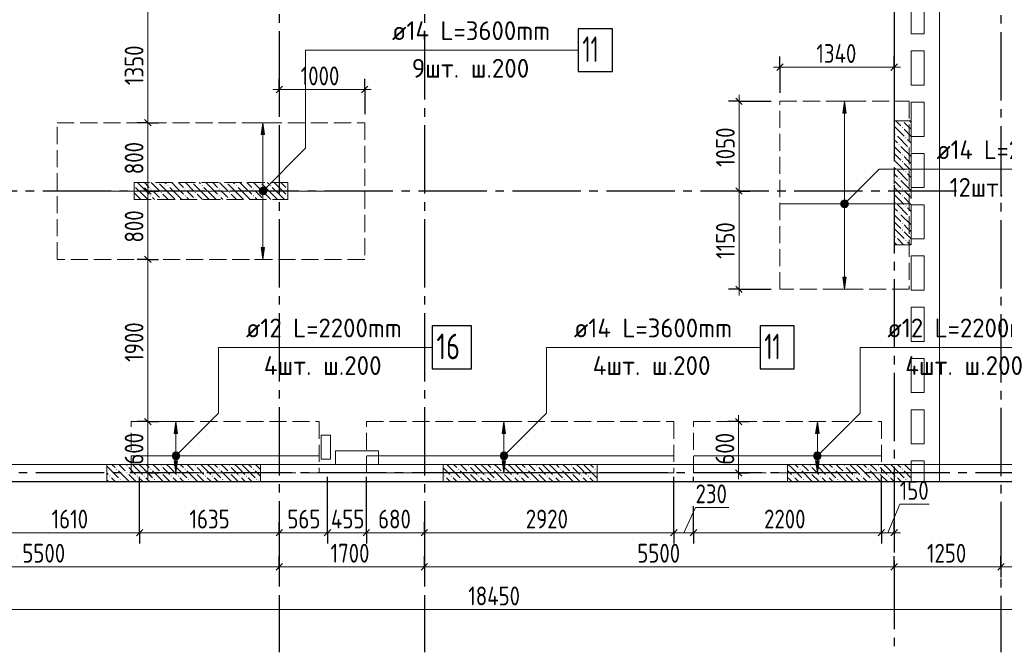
# Model space of a CAD drawing. Header units: millimetres. Extents: x 0 to 32165, y 0 to 42000.
# Tile 4 of 12: x 11585 to 23113, y 15930 to 23336. Entities that reach past the tile are written whole.
import ezdxf

# ---------------------------------------------------------------- set-up
doc = ezdxf.new("R2010")
doc.units = ezdxf.units.MM
doc.linetypes.add('______2', pattern=[270, 200, -70])
doc.linetypes.add('______5', pattern=[1100, 800, -100, 100, -100])
for name, color, linetype, lineweight in [('Standard', 7, 'Continuous', 25), ('ДОП Верх по У', 7, 'Continuous', 25), ('ЖБ Пилон', 180, 'Continuous', 25), ('Оси', 40, '______5', 18), ('Позиционная метка номер позиции', 7, 'Continuous', 13), ('Примечания', 7, 'Continuous', 25)]:
    doc.layers.add(name, color=color, linetype=linetype, lineweight=lineweight)
doc.layers.add('ЖБ Перекрытие верхний уровень', color=7, linetype='Continuous', lineweight=25, true_color=0xe0e0ff)
doc.styles.add('GOST 2.304-81', font='txt')
doc.styles.add('ISOCPEUR', font='txt')

msp = doc.modelspace()

# ---------------------------------------------------------------- hatches: boundary and pattern name
at = {"layer": 'ДОП Верх по У', "linetype": 'Continuous', "lineweight": 13, "transparency": 33554687}
for points in [[(21262, 22240), (21242, 22380), (21222, 22240)], [(14452, 21990), (14432, 22130), (14412, 21990)], [(14394, 21330), (14469, 21330), (14464, 21349)], [(14394, 21330), (14464, 21349), (14399, 21349)], [(14399, 21311), (14469, 21330), (14394, 21330)], [(14399, 21349), (14464, 21349), (14450, 21362)], [(14399, 21349), (14450, 21362), (14413, 21362)], [(14399, 21311), (14464, 21311), (14469, 21330)], [(14413, 21362), (14450, 21362), (14432, 21368)], [(14413, 21298), (14464, 21311), (14399, 21311)], [(14413, 21298), (14450, 21298), (14464, 21311)], [(14450, 21298), (14413, 21298), (14432, 21292)], [(21210, 21199), (21274, 21199), (21261, 21212)], [(21210, 21199), (21261, 21212), (21223, 21212)], [(21223, 21212), (21261, 21212), (21242, 21217)], [(21204, 21180), (21279, 21180), (21274, 21199)], [(21204, 21180), (21274, 21199), (21210, 21199)], [(21210, 21161), (21279, 21180), (21204, 21180)], [(21210, 21161), (21274, 21161), (21279, 21180)], [(21223, 21148), (21274, 21161), (21210, 21161)], [(21223, 21148), (21261, 21148), (21274, 21161)], [(21261, 21148), (21223, 21148), (21242, 21142)], [(13434, 18490), (13414, 18630), (13394, 18490)], [(17274, 18490), (17254, 18630), (17234, 18490)], [(20944, 18490), (20924, 18630), (20904, 18490)], [(13377, 18230), (13451, 18230), (13446, 18249)], [(13377, 18230), (13446, 18249), (13382, 18249)], [(13382, 18211), (13451, 18230), (13377, 18230)], [(13382, 18249), (13446, 18249), (13433, 18262)], [(13382, 18249), (13433, 18262), (13395, 18262)], [(13382, 18211), (13446, 18211), (13451, 18230)], [(13395, 18262), (13433, 18262), (13414, 18268)], [(17216, 18230), (17291, 18230), (17286, 18249)], [(17216, 18230), (17286, 18249), (17222, 18249)], [(17222, 18211), (17291, 18230), (17216, 18230)], [(17222, 18249), (17286, 18249), (17273, 18262)], [(17222, 18249), (17273, 18262), (17235, 18262)], [(17222, 18211), (17286, 18211), (17291, 18230)], [(17235, 18262), (17273, 18262), (17254, 18268)], [(20886, 18230), (20961, 18230), (20956, 18249)], [(20886, 18230), (20956, 18249), (20892, 18249)], [(20892, 18211), (20961, 18230), (20886, 18230)], [(20892, 18249), (20956, 18249), (20943, 18262)], [(20892, 18249), (20943, 18262), (20905, 18262)], [(20892, 18211), (20956, 18211), (20961, 18230)], [(20905, 18262), (20943, 18262), (20924, 18268)], [(13395, 18198), (13446, 18211), (13382, 18211)], [(13395, 18198), (13433, 18198), (13446, 18211)], [(13433, 18198), (13395, 18198), (13414, 18192)], [(17235, 18198), (17286, 18211), (17222, 18211)], [(17235, 18198), (17273, 18198), (17286, 18211)], [(17273, 18198), (17235, 18198), (17254, 18192)], [(20905, 18198), (20956, 18211), (20892, 18211)], [(20905, 18198), (20943, 18198), (20956, 18211)], [(20943, 18198), (20905, 18198), (20924, 18192)]]:
    msp.add_hatch(color=7, dxfattribs=at).paths.add_polyline_path(points)
for points in [[(14452, 20670), (14432, 20530), (14412, 20670)], [(21262, 20320), (21242, 20180), (21222, 20320)], [(13434, 18170), (13414, 18030), (13394, 18170)], [(17274, 18170), (17254, 18030), (17234, 18170)], [(20944, 18170), (20924, 18030), (20904, 18170)]]:
    msp.add_hatch(color=7, dxfattribs=at).paths.add_polyline_path(points, flags=16)
at = {"layer": 'ЖБ Пилон', "linetype": 'Continuous', "lineweight": 18, "transparency": 33554687}
for points in [[(21924, 22150), (21921, 22147), (21918, 22150)], [(21914, 22073), (21921, 22080), (21927, 22073), (21921, 22067)], [(21834, 21993), (21841, 22000), (21847, 21993), (21841, 21987)], [(21954, 21953), (21961, 21960), (21967, 21953), (21961, 21947)], [(21874, 21873), (21881, 21880), (21887, 21873), (21881, 21867)], [(21994, 21833), (22001, 21840), (22007, 21833), (22001, 21827)], [(21914, 21753), (21921, 21760), (21927, 21753), (21921, 21747)], [(21914, 21673), (21921, 21680), (21927, 21673), (21921, 21667)], [(21834, 21593), (21841, 21600), (21847, 21593), (21841, 21587)], [(21954, 21553), (21961, 21560), (21967, 21553), (21961, 21547)], [(21874, 21473), (21881, 21480), (21887, 21473), (21881, 21467)], [(12924, 21397), (12927, 21393), (12924, 21390)], [(13114, 21353), (13121, 21360), (13127, 21353), (13121, 21347)], [(13204, 21430), (13201, 21427), (13198, 21430)], [(13314, 21393), (13321, 21400), (13327, 21393), (13321, 21387)], [(13514, 21353), (13521, 21360), (13527, 21353), (13521, 21347)], [(13604, 21430), (13601, 21427), (13598, 21430)], [(13714, 21393), (13721, 21400), (13727, 21393), (13721, 21387)], [(13914, 21353), (13921, 21360), (13927, 21353), (13921, 21347)], [(14004, 21430), (14001, 21427), (13998, 21430)], [(14114, 21393), (14121, 21400), (14127, 21393), (14121, 21387)], [(14314, 21353), (14321, 21360), (14327, 21353), (14321, 21347)], [(14404, 21430), (14401, 21427), (14398, 21430)], [(14514, 21393), (14521, 21400), (14527, 21393), (14521, 21387)], [(14714, 21353), (14721, 21360), (14724, 21357), (14724, 21350), (14721, 21347)], [(21914, 21353), (21921, 21360), (21927, 21353), (21921, 21347)], [(21994, 21433), (22001, 21440), (22007, 21433), (22001, 21427)], [(13114, 21273), (13121, 21280), (13127, 21273), (13121, 21267)], [(13234, 21313), (13241, 21320), (13247, 21313), (13241, 21307)], [(13234, 21233), (13241, 21240), (13247, 21233), (13244, 21230), (13238, 21230)], [(13514, 21273), (13521, 21280), (13527, 21273), (13521, 21267)], [(13634, 21313), (13641, 21320), (13647, 21313), (13641, 21307)], [(13634, 21233), (13641, 21240), (13647, 21233), (13644, 21230), (13638, 21230)], [(13914, 21273), (13921, 21280), (13927, 21273), (13921, 21267)], [(14034, 21313), (14041, 21320), (14047, 21313), (14041, 21307)], [(14034, 21233), (14041, 21240), (14047, 21233), (14044, 21230), (14038, 21230)], [(14314, 21273), (14321, 21280), (14327, 21273), (14321, 21267)], [(14434, 21313), (14441, 21320), (14447, 21313), (14441, 21307)], [(14434, 21233), (14441, 21240), (14447, 21233), (14444, 21230), (14438, 21230)], [(14714, 21273), (14721, 21280), (14724, 21277), (14724, 21270), (14721, 21267)], [(21914, 21273), (21921, 21280), (21927, 21273), (21921, 21267)], [(21834, 21193), (21841, 21200), (21847, 21193), (21841, 21187)], [(21954, 21153), (21961, 21160), (21967, 21153), (21961, 21147)], [(21874, 21073), (21881, 21080), (21887, 21073), (21881, 21067)], [(21994, 21033), (22001, 21040), (22007, 21033), (22001, 21027)], [(21914, 20953), (21921, 20960), (21927, 20953), (21921, 20947)], [(21914, 20873), (21921, 20880), (21927, 20873), (21921, 20867)], [(21834, 20793), (21841, 20800), (21847, 20793), (21841, 20787)], [(21954, 20753), (21961, 20760), (21967, 20753), (21961, 20747)], [(12834, 18113), (12841, 18120), (12847, 18113), (12841, 18107)], [(13234, 18113), (13241, 18120), (13247, 18113), (13241, 18107)], [(13634, 18113), (13641, 18120), (13647, 18113), (13641, 18107)], [(14034, 18113), (14041, 18120), (14047, 18113), (14041, 18107)], [(16834, 18113), (16841, 18120), (16847, 18113), (16841, 18107)], [(17234, 18113), (17241, 18120), (17247, 18113), (17241, 18107)], [(17634, 18113), (17641, 18120), (17647, 18113), (17641, 18107)], [(18034, 18113), (18041, 18120), (18047, 18113), (18041, 18107)], [(20834, 18113), (20841, 18120), (20847, 18113), (20841, 18107)], [(21234, 18113), (21241, 18120), (21247, 18113), (21241, 18107)], [(21634, 18113), (21641, 18120), (21647, 18113), (21641, 18107)], [(12634, 17993), (12641, 18000), (12647, 17993), (12641, 17987)], [(12714, 18073), (12721, 18080), (12727, 18073), (12721, 18067)], [(12834, 18033), (12841, 18040), (12847, 18033), (12841, 18027)], [(12954, 17993), (12961, 18000), (12967, 17993), (12961, 17987)], [(13034, 17993), (13041, 18000), (13047, 17993), (13041, 17987)], [(13114, 18073), (13121, 18080), (13127, 18073), (13121, 18067)], [(13234, 18033), (13241, 18040), (13247, 18033), (13241, 18027)], [(13354, 17993), (13361, 18000), (13367, 17993), (13361, 17987)], [(13434, 17993), (13441, 18000), (13447, 17993), (13441, 17987)], [(13514, 18073), (13521, 18080), (13527, 18073), (13521, 18067)], [(13634, 18033), (13641, 18040), (13647, 18033), (13641, 18027)], [(13754, 17993), (13761, 18000), (13767, 17993), (13761, 17987)], [(13834, 17993), (13841, 18000), (13847, 17993), (13841, 17987)], [(13914, 18073), (13921, 18080), (13927, 18073), (13921, 18067)], [(14034, 18033), (14041, 18040), (14047, 18033), (14041, 18027)], [(14154, 17993), (14161, 18000), (14167, 17993), (14161, 17987)], [(14234, 17993), (14241, 18000), (14247, 17993), (14241, 17987)], [(14314, 18073), (14321, 18080), (14327, 18073), (14321, 18067)], [(16554, 17993), (16561, 18000), (16567, 17993), (16561, 17987)], [(16634, 17993), (16641, 18000), (16647, 17993), (16641, 17987)], [(16714, 18073), (16721, 18080), (16727, 18073), (16721, 18067)], [(16834, 18033), (16841, 18040), (16847, 18033), (16841, 18027)], [(16954, 17993), (16961, 18000), (16967, 17993), (16961, 17987)], [(17034, 17993), (17041, 18000), (17047, 17993), (17041, 17987)], [(17114, 18073), (17121, 18080), (17127, 18073), (17121, 18067)], [(17234, 18033), (17241, 18040), (17247, 18033), (17241, 18027)], [(17354, 17993), (17361, 18000), (17367, 17993), (17361, 17987)], [(17434, 17993), (17441, 18000), (17447, 17993), (17441, 17987)], [(17514, 18073), (17521, 18080), (17527, 18073), (17521, 18067)], [(17634, 18033), (17641, 18040), (17647, 18033), (17641, 18027)], [(17754, 17993), (17761, 18000), (17767, 17993), (17761, 17987)], [(17834, 17993), (17841, 18000), (17847, 17993), (17841, 17987)], [(17914, 18073), (17921, 18080), (17927, 18073), (17921, 18067)], [(18034, 18033), (18041, 18040), (18047, 18033), (18041, 18027)], [(18154, 17993), (18161, 18000), (18167, 17993), (18161, 17987)], [(18234, 17993), (18241, 18000), (18247, 17993), (18241, 17987)], [(18314, 18073), (18321, 18080), (18327, 18073), (18321, 18067)], [(20634, 17993), (20641, 18000), (20647, 17993), (20641, 17987)], [(20714, 18073), (20721, 18080), (20727, 18073), (20721, 18067)], [(20834, 18033), (20841, 18040), (20847, 18033), (20841, 18027)], [(20954, 17993), (20961, 18000), (20967, 17993), (20961, 17987)], [(21034, 17993), (21041, 18000), (21047, 17993), (21041, 17987)], [(21114, 18073), (21121, 18080), (21127, 18073), (21121, 18067)], [(21234, 18033), (21241, 18040), (21247, 18033), (21241, 18027)], [(21354, 17993), (21361, 18000), (21367, 17993), (21361, 17987)], [(21434, 17993), (21441, 18000), (21447, 17993), (21441, 17987)], [(21514, 18073), (21521, 18080), (21527, 18073), (21521, 18067)], [(21634, 18033), (21641, 18040), (21647, 18033), (21641, 18027)], [(21754, 17993), (21761, 18000), (21767, 17993), (21761, 17987)], [(21834, 17993), (21841, 18000), (21847, 17993), (21841, 17987)], [(21914, 18073), (21921, 18080), (21927, 18073), (21921, 18067)], [(12754, 17953), (12761, 17960), (12767, 17953), (12761, 17947)], [(13154, 17953), (13161, 17960), (13167, 17953), (13161, 17947)], [(13554, 17953), (13561, 17960), (13567, 17953), (13561, 17947)], [(13954, 17953), (13961, 17960), (13967, 17953), (13961, 17947)], [(14354, 17953), (14361, 17960), (14367, 17953), (14361, 17947)], [(16754, 17953), (16761, 17960), (16767, 17953), (16761, 17947)], [(17154, 17953), (17161, 17960), (17167, 17953), (17161, 17947)], [(17554, 17953), (17561, 17960), (17567, 17953), (17561, 17947)], [(17954, 17953), (17961, 17960), (17967, 17953), (17961, 17947)], [(20754, 17953), (20761, 17960), (20767, 17953), (20761, 17947)], [(21154, 17953), (21161, 17960), (21167, 17953), (21161, 17947)], [(21554, 17953), (21561, 17960), (21567, 17953), (21561, 17947)], [(21954, 17953), (21961, 17960), (21967, 17953), (21961, 17947)]]:
    msp.add_hatch(color=7, dxfattribs=at).paths.add_polyline_path(points, flags=16)
at = {"layer": 'Позиционная метка номер позиции', "linetype": 'Continuous', "lineweight": 13, "transparency": 33554687}
for points in [[(14388, 21341), (14463, 21298), (14400, 21362)], [(14388, 21319), (14443, 21287), (14388, 21341)], [(14388, 21341), (14443, 21287), (14463, 21298)], [(14400, 21362), (14475, 21319), (14420, 21373)], [(14400, 21362), (14463, 21298), (14475, 21319)], [(14420, 21373), (14475, 21319), (14475, 21341)], [(14420, 21373), (14475, 21341), (14443, 21373)], [(14443, 21373), (14475, 21341), (14463, 21362)], [(14420, 21287), (14388, 21319), (14400, 21298)], [(14388, 21319), (14420, 21287), (14443, 21287)], [(21210, 21212), (21285, 21169), (21231, 21223)], [(21231, 21223), (21285, 21169), (21285, 21191)], [(21231, 21223), (21285, 21191), (21253, 21223)], [(21253, 21223), (21285, 21191), (21274, 21212)], [(21199, 21191), (21274, 21148), (21210, 21212)], [(21199, 21169), (21253, 21137), (21199, 21191)], [(21199, 21191), (21253, 21137), (21274, 21148)], [(21231, 21137), (21199, 21169), (21210, 21148)], [(21199, 21169), (21231, 21137), (21253, 21137)], [(21210, 21212), (21274, 21148), (21285, 21169)], [(13371, 18241), (13446, 18198), (13382, 18262)], [(13371, 18219), (13425, 18187), (13371, 18241)], [(13371, 18241), (13425, 18187), (13446, 18198)], [(13403, 18187), (13371, 18219), (13382, 18198)], [(13371, 18219), (13403, 18187), (13425, 18187)], [(13382, 18262), (13457, 18219), (13403, 18273)], [(13382, 18262), (13446, 18198), (13457, 18219)], [(13403, 18273), (13457, 18219), (13457, 18241)], [(13403, 18273), (13457, 18241), (13425, 18273)], [(13425, 18273), (13457, 18241), (13446, 18262)], [(17211, 18241), (17286, 18198), (17222, 18262)], [(17211, 18219), (17265, 18187), (17211, 18241)], [(17211, 18241), (17265, 18187), (17286, 18198)], [(17243, 18187), (17211, 18219), (17222, 18198)], [(17211, 18219), (17243, 18187), (17265, 18187)], [(17222, 18262), (17297, 18219), (17243, 18273)], [(17222, 18262), (17286, 18198), (17297, 18219)], [(17243, 18273), (17297, 18219), (17297, 18241)], [(17243, 18273), (17297, 18241), (17265, 18273)], [(17265, 18273), (17297, 18241), (17286, 18262)], [(20881, 18241), (20956, 18198), (20892, 18262)], [(20881, 18219), (20935, 18187), (20881, 18241)], [(20881, 18241), (20935, 18187), (20956, 18198)], [(20913, 18187), (20881, 18219), (20892, 18198)], [(20881, 18219), (20913, 18187), (20935, 18187)], [(20892, 18262), (20967, 18219), (20913, 18273)], [(20892, 18262), (20956, 18198), (20967, 18219)], [(20913, 18273), (20967, 18219), (20967, 18241)], [(20913, 18273), (20967, 18241), (20935, 18273)], [(20935, 18273), (20967, 18241), (20956, 18262)]]:
    msp.add_hatch(color=7, dxfattribs=at).paths.add_polyline_path(points)

# ---------------------------------------------------------------- linework, layer by layer
at = {"layer": 'Standard', "color": 7, "linetype": 'Continuous', "lineweight": 13, "transparency": 33554687}
for p, q in [((13084, 23480), (13084, 22130)), ((20485, 22780), (20410, 22780)), ((20485, 22780), (21824, 22780)), ((21824, 22780), (21899, 22780)), ((14624, 22518), (14549, 22518)), ((14624, 22518), (15624, 22518)), ((15624, 22518), (15699, 22518)), ((20007, 22380), (20007, 22455)), ((13084, 22130), (13084, 21330)), ((13084, 21330), (13084, 20530)), ((20007, 21330), (20007, 20180)), ((13084, 20530), (13084, 18630)), ((20007, 20180), (20007, 20105)), ((20001, 18630), (20001, 18705)), ((13084, 18630), (13084, 18030)), ((13084, 18030), (13084, 17955)), ((20001, 18030), (20001, 17955)), ((21749, 17330), (21888, 17665)), ((21888, 17665), (22232, 17665)), ((19359, 17330), (19498, 17625)), ((19498, 17625), (19889, 17625)), ((11381, 17330), (12989, 17330)), ((12989, 17330), (14624, 17330)), ((14624, 17330), (15189, 17330)), ((15189, 17330), (15644, 17330)), ((15644, 17330), (16324, 17330)), ((16324, 17330), (19244, 17330)), ((19244, 17330), (19474, 17330)), ((19474, 17330), (21674, 17330)), ((21674, 17330), (21824, 17330)), ((21824, 17330), (21899, 17330)), ((9124, 16930), (14624, 16930)), ((14624, 16930), (16324, 16930)), ((16324, 16930), (21824, 16930)), ((21824, 16930), (23074, 16930)), ((23074, 16930), (26374, 16930)), ((7924, 16430), (26374, 16430))]:
    msp.add_line(p, q, dxfattribs=at)
at = {"layer": 'Standard', "color": 251, "linetype": 'Continuous', "lineweight": -3, "true_color": 0x656565, "transparency": 33554687}
for p, q in [((20485, 22780), (20485, 22905)), ((21824, 22780), (21824, 22905)), ((20485, 22780), (20485, 22655)), ((20485, 22780), (20485, 22480)), ((21824, 22780), (21824, 22655)), ((21824, 22780), (21824, 22480)), ((14624, 22518), (14624, 22643)), ((15624, 22518), (15624, 22643)), ((14624, 22518), (14624, 22393)), ((14624, 22518), (14624, 22230)), ((15624, 22518), (15624, 22393)), ((15624, 22518), (15624, 22230)), ((20007, 22380), (19882, 22380)), ((20007, 22380), (20132, 22380)), ((13084, 22130), (12959, 22130)), ((13084, 22130), (13209, 22130)), ((13084, 22130), (13084, 22130)), ((13084, 21330), (12959, 21330)), ((13084, 21330), (13209, 21330)), ((13084, 21330), (13084, 21330)), ((20007, 21330), (19882, 21330)), ((20007, 21330), (20132, 21330)), ((20007, 21330), (20007, 21330)), ((13084, 20530), (12959, 20530)), ((13084, 20530), (13209, 20530)), ((13084, 20530), (13084, 20530)), ((20007, 20180), (19882, 20180)), ((20007, 20180), (20132, 20180)), ((20007, 20180), (20385, 20180)), ((13084, 18630), (12959, 18630)), ((13084, 18630), (13209, 18630)), ((13084, 18630), (13084, 18630)), ((20001, 18630), (19876, 18630)), ((20001, 18630), (20126, 18630)), ((20001, 18630), (20001, 18630)), ((13084, 18030), (12959, 18030)), ((13084, 18030), (13209, 18030)), ((13084, 18030), (13084, 18030)), ((19474, 17927), (19474, 17985)), ((20001, 18030), (19876, 18030)), ((20001, 18030), (20126, 18030)), ((20001, 18030), (20001, 18030)), ((12989, 17330), (12989, 17455)), ((14624, 17330), (14624, 17455)), ((15189, 17330), (15189, 17455)), ((15644, 17330), (15644, 17455)), ((16324, 17330), (16324, 17455)), ((19244, 17330), (19244, 17455)), ((19474, 17330), (19474, 17455)), ((21674, 17330), (21674, 17455)), ((21824, 17330), (21824, 17455)), ((12989, 17330), (12989, 17205)), ((14624, 17330), (14624, 17205)), ((14624, 17330), (14624, 17330)), ((15189, 17330), (15189, 17205)), ((15644, 17330), (15644, 17205)), ((16324, 17330), (16324, 17205)), ((16324, 17330), (16324, 17330)), ((19244, 17330), (19244, 17205)), ((19474, 17330), (19474, 17205)), ((21674, 17330), (21674, 17205)), ((21824, 17330), (21824, 17205)), ((21824, 17330), (21824, 17330)), ((14624, 16930), (14624, 17055)), ((16324, 16930), (16324, 17055)), ((21824, 16930), (21824, 17055)), ((23074, 16930), (23074, 17055)), ((14624, 16930), (14624, 16805)), ((14624, 16930), (14624, 16930)), ((16324, 16930), (16324, 16805)), ((16324, 16930), (16324, 16930)), ((21824, 16930), (21824, 16805)), ((21824, 16930), (21824, 16930)), ((23074, 16930), (23074, 16805)), ((23074, 16930), (23074, 16930))]:
    msp.add_line(p, q, dxfattribs=at)
at = {"layer": 'Standard', "color": 7, "linetype": 'Continuous', "lineweight": 25, "transparency": 33554687}
for p, q in [((20448, 22742), (20522, 22817)), ((21786, 22742), (21861, 22817)), ((14586, 22481), (14661, 22556)), ((15586, 22481), (15661, 22556)), ((19970, 22417), (20045, 22342)), ((13047, 22167), (13122, 22092)), ((13047, 21367), (13122, 21292)), ((19970, 21367), (20045, 21292)), ((13047, 20568), (13122, 20492)), ((19970, 20217), (20045, 20142)), ((13047, 18668), (13122, 18592)), ((19964, 18668), (20039, 18592)), ((13047, 18068), (13122, 17992)), ((19964, 18068), (20039, 17992)), ((12951, 17292), (13026, 17368)), ((14586, 17292), (14661, 17368)), ((15151, 17292), (15226, 17368)), ((15606, 17292), (15682, 17368)), ((16286, 17292), (16361, 17368)), ((19206, 17292), (19282, 17368)), ((19436, 17292), (19511, 17368)), ((21636, 17292), (21711, 17368)), ((21786, 17292), (21861, 17368)), ((14586, 16892), (14661, 16968)), ((16286, 16892), (16361, 16968)), ((21786, 16892), (21861, 16968)), ((23036, 16892), (23111, 16968))]:
    msp.add_line(p, q, dxfattribs=at)
msp.add_lwpolyline([(7394, 17930), (27024, 17930), (27024, 39500), (7394, 39500), (7394, 17930)], dxfattribs=at)
at = {"layer": 'Standard', "color": 7, "linetype": 'Continuous', "lineweight": 13, "transparency": 33554687}
for points in [[(7674, 17930), (25874, 17930), (25874, 39170), (7674, 39170), (7674, 17930)], [(20007, 22380), (20007, 21585), (20007, 21585), (20007, 21330)], [(20001, 18630), (20001, 18113), (20001, 18113), (20001, 18030)]]:
    msp.add_lwpolyline(points, dxfattribs=at)
at = {"layer": 'Standard', "color": 254, "linetype": 'Continuous', "lineweight": 13, "true_color": 0xc4c4ff, "transparency": 33554687}
msp.add_lwpolyline([(7856, 18130), (24725, 18130), (24725, 38770), (7856, 38770), (7856, 18130)], dxfattribs=at)
at = {"layer": 'Standard', "color": 251, "linetype": 'Continuous', "lineweight": -3, "true_color": 0x656565, "transparency": 33554687}
for points in [[(20007, 22380), (20371, 22380), (20371, 22380), (20385, 22380)], [(12989, 17330), (12989, 17347), (12989, 17347), (12989, 17347), (12989, 17347), (12989, 17347), (12989, 17347), (12989, 17347), (12989, 17347), (12989, 17347), (12989, 17347), (12989, 17347), (12989, 17347), (12989, 17432), (12989, 17432), (12989, 17441), (12989, 17441), (12989, 17985)], [(15189, 17330), (15189, 17347), (15189, 17347), (15189, 17347), (15189, 17347), (15189, 17347), (15189, 17347), (15189, 17347), (15189, 17347), (15189, 17494), (15189, 17494), (15189, 17509), (15189, 17509), (15189, 17985)], [(15644, 17330), (15644, 17347), (15644, 17347), (15644, 17347), (15644, 17347), (15644, 17347), (15644, 17347), (15644, 17507), (15644, 17507), (15644, 17524), (15644, 17524), (15644, 17985)], [(19244, 17330), (19244, 17347), (19244, 17347), (19244, 17609), (19244, 17609), (19244, 17635), (19244, 17635), (19244, 17985)], [(21674, 17330), (21674, 17677), (21674, 17677), (21674, 17985)], [(19474, 17330), (19474, 17347), (19474, 17347), (19474, 17615), (19474, 17615), (19474, 17642)]]:
    msp.add_lwpolyline(points, dxfattribs=at)
at = {"layer": 'ДОП Верх по У', "color": 7, "linetype": 'Continuous', "lineweight": 13, "transparency": 33554687}
for p, q in [((15924, 22980), (18032, 22980)), ((22299, 21586), (24363, 21586)), ((14214, 19500), (16300, 19500)), ((18054, 19500), (20162, 19500)), ((21724, 19500), (23810, 19500))]:
    msp.add_line(p, q, dxfattribs=at)
at = {"layer": 'ДОП Верх по У', "color": 251, "linetype": 'Continuous', "lineweight": 13, "true_color": 0x494949, "transparency": 33554687}
for p, q in [((21242, 22380), (21142, 22380)), ((21242, 22380), (21222, 22240)), ((21262, 22240), (21242, 22380)), ((21242, 22380), (21342, 22380)), ((21242, 22380), (21242, 22380)), ((21222, 22240), (21262, 22240)), ((21242, 21210), (21242, 22240)), ((14432, 22130), (14332, 22130)), ((14432, 22130), (14412, 21990)), ((14452, 21990), (14432, 22130)), ((14432, 22130), (14532, 22130)), ((14432, 22130), (14432, 22130)), ((14412, 21990), (14452, 21990)), ((14432, 21360), (14432, 21990)), ((14394, 21330), (14394, 21330)), ((14469, 21330), (14469, 21330)), ((14432, 20670), (14432, 21300)), ((21204, 21180), (21204, 21180)), ((21242, 20320), (21242, 21150)), ((21279, 21180), (21279, 21180)), ((14432, 20530), (14412, 20670)), ((14412, 20670), (14452, 20670)), ((14452, 20670), (14432, 20530)), ((14432, 20530), (14332, 20530)), ((14432, 20530), (14532, 20530)), ((14432, 20530), (14432, 20530)), ((21242, 20180), (21222, 20320)), ((21222, 20320), (21262, 20320)), ((21262, 20320), (21242, 20180)), ((21242, 20180), (21142, 20180)), ((21242, 20180), (21342, 20180)), ((21242, 20180), (21242, 20180)), ((13414, 18630), (13314, 18630)), ((13414, 18630), (13394, 18490)), ((13434, 18490), (13414, 18630)), ((13414, 18630), (13514, 18630)), ((13414, 18630), (13414, 18630)), ((17254, 18630), (17154, 18630)), ((17254, 18630), (17234, 18490)), ((17274, 18490), (17254, 18630)), ((17254, 18630), (17354, 18630)), ((17254, 18630), (17254, 18630)), ((20924, 18630), (20824, 18630)), ((20924, 18630), (20904, 18490)), ((20944, 18490), (20924, 18630)), ((20924, 18630), (21024, 18630)), ((20924, 18630), (20924, 18630)), ((13394, 18490), (13434, 18490)), ((13414, 18260), (13414, 18490)), ((17234, 18490), (17274, 18490)), ((17254, 18260), (17254, 18490)), ((20904, 18490), (20944, 18490)), ((20924, 18260), (20924, 18490)), ((13377, 18230), (13377, 18230)), ((13451, 18230), (13451, 18230)), ((17216, 18230), (17216, 18230)), ((17291, 18230), (17291, 18230)), ((20886, 18230), (20886, 18230)), ((20961, 18230), (20961, 18230)), ((13414, 18030), (13394, 18170)), ((13394, 18170), (13434, 18170)), ((13414, 18170), (13414, 18200)), ((13434, 18170), (13414, 18030)), ((17254, 18030), (17234, 18170)), ((17234, 18170), (17274, 18170)), ((17254, 18170), (17254, 18200)), ((17274, 18170), (17254, 18030)), ((20924, 18030), (20904, 18170)), ((20904, 18170), (20944, 18170)), ((20924, 18170), (20924, 18200)), ((20944, 18170), (20924, 18030)), ((13414, 18030), (13314, 18030)), ((13414, 18030), (13514, 18030)), ((13414, 18030), (13414, 18030)), ((17254, 18030), (17154, 18030)), ((17254, 18030), (17354, 18030)), ((17254, 18030), (17254, 18030)), ((20924, 18030), (20824, 18030)), ((20924, 18030), (21024, 18030)), ((20924, 18030), (20924, 18030))]:
    msp.add_line(p, q, dxfattribs=at)
at = {"layer": 'ДОП Верх по У', "color": 7, "linetype": 'Continuous', "lineweight": 18, "transparency": 33554687}
for p, q in [((12031, 21330), (15617, 21330)), ((20492, 21180), (21992, 21180)), ((12895, 18230), (15083, 18230)), ((15651, 18230), (19237, 18230)), ((19480, 18230), (21668, 18230))]:
    msp.add_line(p, q, dxfattribs=at)
at = {"layer": 'ДОП Верх по У', "color": 7, "linetype": 'Continuous', "lineweight": 25, "transparency": 33554687}
for points in [[(18124, 22730), (18524, 22730), (18524, 23230), (18124, 23230), (18124, 22730)], [(16414, 19250), (16874, 19250), (16874, 19750), (16414, 19750), (16414, 19250)], [(20254, 19250), (20654, 19250), (20654, 19750), (20254, 19750), (20254, 19250)]]:
    msp.add_lwpolyline(points, dxfattribs=at)
at = {"layer": 'ДОП Верх по У', "color": 251, "linetype": 'Continuous', "lineweight": 13, "true_color": 0x494949, "transparency": 33554687}
for centre in [(14432, 21330), (21242, 21180), (13414, 18230), (17254, 18230), (20924, 18230)]:
    msp.add_circle(centre, 37.5, dxfattribs=at)
at = {"layer": 'ЖБ Перекрытие верхний уровень', "color": 7, "linetype": 'Continuous', "lineweight": 18, "transparency": 33554687}
for p, q in [((22354, 17930), (22354, 24210)), ((22024, 23170), (22024, 23570)), ((22174, 23570), (22174, 23170)), ((22174, 23170), (22024, 23170)), ((22024, 22570), (22024, 22970)), ((22024, 22970), (22174, 22970)), ((22174, 22970), (22174, 22570)), ((22174, 22570), (22024, 22570)), ((22024, 21970), (22024, 22370)), ((22024, 22370), (22174, 22370)), ((22174, 22370), (22174, 21970)), ((22174, 21970), (22024, 21970)), ((22024, 21370), (22024, 21770)), ((22024, 21770), (22174, 21770)), ((22174, 21770), (22174, 21370)), ((22174, 21370), (22024, 21370)), ((22024, 20770), (22024, 21170)), ((22024, 21170), (22174, 21170)), ((22174, 21170), (22174, 20770)), ((22174, 20770), (22024, 20770)), ((22024, 20170), (22024, 20570)), ((22024, 20570), (22174, 20570)), ((22174, 20570), (22174, 20170)), ((22174, 20170), (22024, 20170)), ((22024, 19570), (22024, 19970)), ((22024, 19970), (22174, 19970)), ((22174, 19970), (22174, 19570)), ((22174, 19570), (22024, 19570)), ((22024, 18970), (22024, 19370)), ((22024, 19370), (22174, 19370)), ((22174, 19370), (22174, 18970)), ((22174, 18970), (22024, 18970)), ((22024, 18370), (22024, 18770)), ((22024, 18770), (22174, 18770)), ((22174, 18770), (22174, 18370)), ((15224, 18470), (15114, 18470)), ((15114, 18470), (15114, 18190)), ((15224, 18190), (15224, 18470)), ((22174, 18370), (22024, 18370)), ((15784, 18290), (15284, 18290)), ((15284, 18290), (15284, 18130)), ((15784, 18130), (15784, 18290)), ((15114, 18190), (15224, 18190)), ((15284, 18130), (15784, 18130)), ((22024, 17930), (22024, 18170)), ((22024, 18170), (22174, 18170)), ((22174, 18170), (22174, 17930)), ((7394, 17930), (22024, 17930)), ((22174, 17930), (22354, 17930))]:
    msp.add_line(p, q, dxfattribs=at)
at = {"layer": 'ЖБ Пилон', "color": 253, "linetype": '______2', "lineweight": 13, "true_color": 0xa0a0a0, "transparency": 33554687}
for p, q in [((22024, 22150), (21824, 22150)), ((21824, 22150), (21824, 20700)), ((22024, 20700), (22024, 22150)), ((14724, 21430), (12924, 21430)), ((12924, 21430), (12924, 21230)), ((14724, 21230), (14724, 21430)), ((12924, 21230), (14724, 21230)), ((21824, 20700), (22024, 20700)), ((14404, 18130), (12604, 18130)), ((12604, 18130), (12604, 17930)), ((14404, 17930), (14404, 18130)), ((18344, 18130), (16544, 18130)), ((16544, 18130), (16544, 17930)), ((18344, 17930), (18344, 18130)), ((22024, 18130), (20574, 18130)), ((20574, 18130), (20574, 17930)), ((22024, 17930), (22024, 18130)), ((12604, 17930), (14404, 17930)), ((16544, 17930), (18344, 17930)), ((20574, 17930), (22024, 17930))]:
    msp.add_line(p, q, dxfattribs=at)
at = {"layer": 'ЖБ Пилон', "color": 9, "linetype": 'Continuous', "lineweight": 18, "true_color": 0xc7c7c7, "transparency": 33554687}
for p, q in [((21844, 22150), (21901, 22093)), ((22004, 22150), (22021, 22133)), ((21824, 22090), (21941, 21973)), ((21981, 22093), (21941, 22133)), ((21941, 22053), (22024, 21970)), ((22021, 22053), (21981, 22093)), ((21861, 21893), (21824, 21930)), ((21861, 21973), (21981, 21853)), ((21981, 21933), (22024, 21890)), ((21824, 21850), (21901, 21773)), ((21901, 21853), (22021, 21733)), ((22024, 21810), (22021, 21813)), ((21824, 21770), (21901, 21693)), ((21824, 21690), (21941, 21573)), ((21981, 21693), (21941, 21733)), ((22021, 21653), (21981, 21693)), ((21861, 21573), (21981, 21453)), ((21941, 21653), (22024, 21570)), ((21861, 21493), (21824, 21530)), ((21824, 21450), (21901, 21373)), ((21901, 21453), (22021, 21333)), ((21981, 21533), (22024, 21490)), ((12941, 21373), (13021, 21293)), ((13021, 21373), (12964, 21430)), ((13021, 21373), (13101, 21293)), ((13044, 21430), (13101, 21373)), ((13124, 21430), (13221, 21333)), ((13181, 21293), (13141, 21333)), ((13341, 21293), (13221, 21413)), ((13284, 21430), (13301, 21413)), ((13341, 21373), (13421, 21293)), ((13421, 21373), (13364, 21430)), ((13421, 21373), (13501, 21293)), ((13444, 21430), (13501, 21373)), ((13524, 21430), (13621, 21333)), ((13581, 21293), (13541, 21333)), ((13741, 21293), (13621, 21413)), ((13684, 21430), (13701, 21413)), ((13741, 21373), (13821, 21293)), ((13821, 21373), (13764, 21430)), ((13821, 21373), (13901, 21293)), ((13844, 21430), (13901, 21373)), ((13924, 21430), (14021, 21333)), ((13981, 21293), (13941, 21333)), ((14141, 21293), (14021, 21413)), ((14084, 21430), (14101, 21413)), ((14141, 21373), (14221, 21293)), ((14221, 21373), (14164, 21430)), ((14221, 21373), (14301, 21293)), ((14244, 21430), (14301, 21373)), ((14324, 21430), (14421, 21333)), ((14381, 21293), (14341, 21333)), ((14541, 21293), (14421, 21413)), ((14484, 21430), (14501, 21413)), ((14541, 21373), (14621, 21293)), ((14621, 21373), (14564, 21430)), ((14621, 21373), (14701, 21293)), ((14644, 21430), (14701, 21373)), ((21824, 21370), (21901, 21293)), ((21981, 21293), (21941, 21333)), ((22024, 21410), (22021, 21413)), ((12941, 21293), (12924, 21310)), ((12924, 21230), (12924, 21230)), ((12941, 21293), (13004, 21230)), ((13021, 21293), (13084, 21230)), ((13141, 21253), (13164, 21230)), ((13221, 21253), (13181, 21293)), ((13261, 21293), (13324, 21230)), ((13341, 21293), (13404, 21230)), ((13421, 21293), (13484, 21230)), ((13541, 21253), (13564, 21230)), ((13621, 21253), (13581, 21293)), ((13661, 21293), (13724, 21230)), ((13741, 21293), (13804, 21230)), ((13821, 21293), (13884, 21230)), ((13941, 21253), (13964, 21230)), ((14021, 21253), (13981, 21293)), ((14061, 21293), (14124, 21230)), ((14141, 21293), (14204, 21230)), ((14221, 21293), (14284, 21230)), ((14341, 21253), (14364, 21230)), ((14421, 21253), (14381, 21293)), ((14461, 21293), (14524, 21230)), ((14541, 21293), (14604, 21230)), ((14621, 21293), (14684, 21230)), ((21824, 21290), (21941, 21173)), ((21941, 21253), (22024, 21170)), ((22021, 21253), (21981, 21293)), ((21861, 21093), (21824, 21130)), ((21861, 21173), (21981, 21053)), ((21981, 21133), (22024, 21090)), ((21824, 21050), (21901, 20973)), ((21901, 21053), (22021, 20933)), ((22024, 21010), (22021, 21013)), ((21824, 20970), (21901, 20893)), ((21824, 20890), (21941, 20773)), ((21981, 20893), (21941, 20933)), ((22021, 20853), (21981, 20893)), ((21861, 20773), (21934, 20700)), ((21941, 20853), (22024, 20770)), ((21854, 20700), (21824, 20730)), ((21981, 20733), (22014, 20700)), ((12604, 18110), (12621, 18093)), ((12664, 18130), (12701, 18093)), ((12781, 18093), (12744, 18130)), ((12941, 18093), (12904, 18130)), ((12984, 18130), (13021, 18093)), ((13064, 18130), (13101, 18093)), ((13181, 18093), (13144, 18130)), ((13341, 18093), (13304, 18130)), ((13384, 18130), (13421, 18093)), ((13464, 18130), (13501, 18093)), ((13581, 18093), (13544, 18130)), ((13741, 18093), (13704, 18130)), ((13784, 18130), (13821, 18093)), ((13864, 18130), (13901, 18093)), ((13981, 18093), (13944, 18130)), ((14141, 18093), (14104, 18130)), ((14184, 18130), (14221, 18093)), ((14264, 18130), (14301, 18093)), ((14381, 18093), (14344, 18130)), ((16584, 18130), (16621, 18093)), ((16664, 18130), (16701, 18093)), ((16781, 18093), (16744, 18130)), ((16941, 18093), (16904, 18130)), ((16984, 18130), (17021, 18093)), ((17064, 18130), (17101, 18093)), ((17181, 18093), (17144, 18130)), ((17341, 18093), (17304, 18130)), ((17384, 18130), (17421, 18093)), ((17464, 18130), (17501, 18093)), ((17581, 18093), (17544, 18130)), ((17741, 18093), (17704, 18130)), ((17784, 18130), (17821, 18093)), ((17864, 18130), (17901, 18093)), ((17981, 18093), (17944, 18130)), ((18141, 18093), (18104, 18130)), ((18184, 18130), (18221, 18093)), ((18264, 18130), (18301, 18093)), ((20584, 18130), (20621, 18093)), ((20664, 18130), (20701, 18093)), ((20781, 18093), (20744, 18130)), ((20941, 18093), (20904, 18130)), ((20984, 18130), (21021, 18093)), ((21064, 18130), (21101, 18093)), ((21181, 18093), (21144, 18130)), ((21341, 18093), (21304, 18130)), ((21384, 18130), (21421, 18093)), ((21464, 18130), (21501, 18093)), ((21581, 18093), (21544, 18130)), ((21741, 18093), (21704, 18130)), ((21784, 18130), (21821, 18093)), ((21864, 18130), (21901, 18093)), ((21981, 18093), (21944, 18130)), ((12604, 18030), (12621, 18013)), ((12621, 18093), (12741, 17973)), ((12741, 18053), (12861, 17933)), ((12821, 18053), (12781, 18093)), ((12861, 18093), (12941, 18013)), ((12861, 18013), (12944, 17930)), ((12941, 18093), (13021, 18013)), ((13021, 18093), (13141, 17973)), ((13141, 18053), (13261, 17933)), ((13221, 18053), (13181, 18093)), ((13261, 18093), (13341, 18013)), ((13261, 18013), (13344, 17930)), ((13341, 18093), (13421, 18013)), ((13421, 18093), (13541, 17973)), ((13541, 18053), (13661, 17933)), ((13621, 18053), (13581, 18093)), ((13661, 18093), (13741, 18013)), ((13661, 18013), (13744, 17930)), ((13741, 18093), (13821, 18013)), ((13821, 18093), (13941, 17973)), ((13941, 18053), (14061, 17933)), ((14021, 18053), (13981, 18093)), ((14061, 18093), (14141, 18013)), ((14061, 18013), (14144, 17930)), ((14141, 18093), (14221, 18013)), ((14221, 18093), (14341, 17973)), ((14341, 18053), (14404, 17990)), ((14404, 18070), (14381, 18093)), ((16544, 18090), (16621, 18013)), ((16621, 18093), (16741, 17973)), ((16741, 18053), (16861, 17933)), ((16821, 18053), (16781, 18093)), ((16861, 18093), (16941, 18013)), ((16861, 18013), (16944, 17930)), ((16941, 18093), (17021, 18013)), ((17021, 18093), (17141, 17973)), ((17141, 18053), (17261, 17933)), ((17221, 18053), (17181, 18093)), ((17261, 18093), (17341, 18013)), ((17261, 18013), (17344, 17930)), ((17341, 18093), (17421, 18013)), ((17421, 18093), (17541, 17973)), ((17541, 18053), (17661, 17933)), ((17621, 18053), (17581, 18093)), ((17661, 18093), (17741, 18013)), ((17661, 18013), (17744, 17930)), ((17741, 18093), (17821, 18013)), ((17821, 18093), (17941, 17973)), ((17941, 18053), (18061, 17933)), ((18021, 18053), (17981, 18093)), ((18061, 18093), (18141, 18013)), ((18061, 18013), (18144, 17930)), ((18141, 18093), (18221, 18013)), ((18221, 18093), (18341, 17973)), ((18341, 18053), (18344, 18050)), ((20574, 18060), (20621, 18013)), ((20621, 18093), (20741, 17973)), ((20741, 18053), (20861, 17933)), ((20821, 18053), (20781, 18093)), ((20861, 18093), (20941, 18013)), ((20861, 18013), (20944, 17930)), ((20941, 18093), (21021, 18013)), ((21021, 18093), (21141, 17973)), ((21141, 18053), (21261, 17933)), ((21221, 18053), (21181, 18093)), ((21261, 18093), (21341, 18013)), ((21261, 18013), (21344, 17930)), ((21341, 18093), (21421, 18013)), ((21421, 18093), (21541, 17973)), ((21541, 18053), (21661, 17933)), ((21621, 18053), (21581, 18093)), ((21661, 18093), (21741, 18013)), ((21661, 18013), (21744, 17930)), ((21741, 18093), (21821, 18013)), ((21821, 18093), (21941, 17973)), ((21941, 18053), (22024, 17970)), ((22021, 18053), (21981, 18093)), ((12621, 17933), (12604, 17950)), ((12624, 17930), (12621, 17933)), ((12661, 17973), (12704, 17930)), ((12781, 17933), (12784, 17930)), ((13021, 17933), (12981, 17973)), ((13024, 17930), (13021, 17933)), ((13061, 17973), (13104, 17930)), ((13181, 17933), (13184, 17930)), ((13421, 17933), (13381, 17973)), ((13424, 17930), (13421, 17933)), ((13461, 17973), (13504, 17930)), ((13581, 17933), (13584, 17930)), ((13821, 17933), (13781, 17973)), ((13824, 17930), (13821, 17933)), ((13861, 17973), (13904, 17930)), ((13981, 17933), (13984, 17930)), ((14221, 17933), (14181, 17973)), ((14224, 17930), (14221, 17933)), ((14261, 17973), (14304, 17930)), ((14381, 17933), (14384, 17930)), ((16544, 17930), (16544, 17930)), ((16621, 17933), (16581, 17973)), ((16624, 17930), (16621, 17933)), ((16661, 17973), (16704, 17930)), ((16781, 17933), (16784, 17930)), ((17021, 17933), (16981, 17973)), ((17024, 17930), (17021, 17933)), ((17061, 17973), (17104, 17930)), ((17181, 17933), (17184, 17930)), ((17421, 17933), (17381, 17973)), ((17424, 17930), (17421, 17933)), ((17461, 17973), (17504, 17930)), ((17581, 17933), (17584, 17930)), ((17821, 17933), (17781, 17973)), ((17824, 17930), (17821, 17933)), ((17861, 17973), (17904, 17930)), ((17981, 17933), (17984, 17930)), ((18221, 17933), (18181, 17973)), ((18224, 17930), (18221, 17933)), ((18261, 17973), (18304, 17930)), ((20621, 17933), (20581, 17973)), ((20624, 17930), (20621, 17933)), ((20661, 17973), (20704, 17930)), ((20781, 17933), (20784, 17930)), ((21021, 17933), (20981, 17973)), ((21024, 17930), (21021, 17933)), ((21061, 17973), (21104, 17930)), ((21181, 17933), (21184, 17930)), ((21421, 17933), (21381, 17973)), ((21424, 17930), (21421, 17933)), ((21461, 17973), (21504, 17930)), ((21581, 17933), (21584, 17930)), ((21821, 17933), (21781, 17973)), ((21824, 17930), (21821, 17933)), ((21861, 17973), (21904, 17930)), ((21981, 17933), (21984, 17930))]:
    msp.add_line(p, q, dxfattribs=at)
at = {"layer": 'Оси', "color": 8, "linetype": '______5', "lineweight": -3, "transparency": 33554687}
for p, q in [((21824, 40100), (21824, 15930)), ((14624, 39700), (14624, 15930)), ((16324, 39700), (16324, 15930)), ((23074, 33090), (23074, 15930)), ((22554, 21330), (3600, 21330)), ((23574, 18030), (3600, 18030))]:
    msp.add_line(p, q, dxfattribs=at)
at = {"layer": 'Позиционная метка номер позиции', "color": 7, "linetype": 'Continuous', "lineweight": 13, "transparency": 33554687}
for p, q in [((14400, 21362), (14400, 21362)), ((14463, 21362), (14463, 21362)), ((14400, 21298), (14400, 21298)), ((14463, 21298), (14463, 21298)), ((21210, 21212), (21210, 21212)), ((21210, 21148), (21210, 21148)), ((21274, 21212), (21274, 21212)), ((21274, 21148), (21274, 21148)), ((13382, 18262), (13382, 18262)), ((13446, 18262), (13446, 18262)), ((17222, 18262), (17222, 18262)), ((17286, 18262), (17286, 18262)), ((20892, 18262), (20892, 18262)), ((20956, 18262), (20956, 18262)), ((13382, 18198), (13382, 18198)), ((13446, 18198), (13446, 18198)), ((17222, 18198), (17222, 18198)), ((17286, 18198), (17286, 18198)), ((20892, 18198), (20892, 18198)), ((20956, 18198), (20956, 18198))]:
    msp.add_line(p, q, dxfattribs=at)
for points in [[(14432, 21330), (14932, 21830), (14932, 22980), (18124, 22980)], [(21242, 21180), (21648, 21586), (24499, 21586)], [(13414, 18230), (13914, 18730), (13914, 19500), (16414, 19500)], [(17254, 18230), (17754, 18730), (17754, 19500), (20254, 19500)], [(20924, 18230), (21424, 18730), (21424, 19500), (23924, 19500)]]:
    msp.add_lwpolyline(points, dxfattribs=at)
for centre in [(14432, 21330), (21242, 21180), (13414, 18230), (17254, 18230), (20924, 18230)]:
    msp.add_circle(centre, 45, dxfattribs=at)
at = {"layer": 'Примечания', "color": 7, "linetype": '______2', "lineweight": 18, "transparency": 33554687}
for p, q in [((20485, 22380), (21999, 22380)), ((20485, 20180), (20485, 22380)), ((21999, 22380), (21999, 20180)), ((12024, 22130), (15624, 22130)), ((12024, 20530), (12024, 22130)), ((15624, 22130), (15624, 20530)), ((15624, 20530), (12024, 20530)), ((21999, 20180), (20485, 20180)), ((12889, 18630), (15089, 18630)), ((12889, 18030), (12889, 18630)), ((15089, 18630), (15089, 18030)), ((15644, 18630), (19244, 18630)), ((15644, 18030), (15644, 18630)), ((19244, 18630), (19244, 18030)), ((19474, 18630), (21674, 18630)), ((19474, 18030), (19474, 18630)), ((21674, 18630), (21674, 18030)), ((15089, 18030), (12889, 18030)), ((19244, 18030), (15644, 18030)), ((21674, 18030), (19474, 18030))]:
    msp.add_line(p, q, dxfattribs=at)

# ---------------------------------------------------------------- texts
at = {"layer": 'Standard', "color": 7, "linetype": 'Continuous', "lineweight": 25, "transparency": 33554687, "char_height": 220, "attachment_point": 7, "rotation": 90, "style": 'GOST 2.304-81'}
for s, insert, width in [('1350', (13034, 22570), 594.59), ('1050', (19957, 21613), 610.16), ('800', (13034, 21527), 531.97), ('800', (13034, 20727), 531.97), ('1150', (19957, 20536), 563.28), ('1900', (13034, 19330), 625.74), ('600', (13034, 18127), 531.97), ('600', (19951, 18127), 531.97)]:
    msp.add_mtext(s, dxfattribs=dict(at, insert=insert, width=width))
at = {"layer": 'Standard', "color": 7, "linetype": 'Continuous', "lineweight": 25, "transparency": 33554687, "char_height": 220, "attachment_point": 7, "style": 'GOST 2.304-81'}
for s, insert, width in [('1340', (20912, 22830), 610.17), ('1000', (14874, 22568), 625.74), ('150', (21888, 17715), 469.5), ('230', (19498, 17675), 516.39), ('1610', (11958, 17380), 578.85), ('1635', (13572, 17380), 594.59), ('565', (14719, 17380), 500.81), ('455', (15229, 17380), 500.82), ('680', (15781, 17380), 531.97), ('2920', (17510, 17380), 672.62), ('2200', (20300, 17380), 672.62), ('5500', (11616, 16980), 641.48), ('1700', (15224, 16980), 625.74), ('5500', (18816, 16980), 641.48), ('1250', (22207, 16980), 610.16), ('18450', (16836, 16480), 750.82)]:
    msp.add_mtext(s, dxfattribs=dict(at, insert=insert, width=width))
at = {"layer": 'ДОП Верх по У', "color": 7, "linetype": 'Continuous', "lineweight": 13, "transparency": 33554687, "attachment_point": 7, "style": 'ISOCPEUR'}
for s, insert, char_height, width in [('\\W0.96;ø14 L=3600mm ', (15944, 23097), 220, 2172.61), ('\\W0.63;11', (18174, 22840), 300, 393.75), ('\\W0.97;9шт. ш.200 ', (16175, 22657), 220, 1712.32), ('\\W0.94;ø14 L=2170mm ', (22319, 21703), 220, 2126.49), ('\\W0.95;12шт. ш.200 ', (22473, 21263), 220, 1819.89), ('\\W0.96;ø12 L=2200mm ', (14234, 19617), 220, 2150.52), ('\\W0.96;ø14 L=3600mm ', (18074, 19617), 220, 2172.62), ('\\W0.96;ø12 L=2200mm ', (21744, 19617), 220, 2150.52), ('\\W0.75;16', (16464, 19360), 300, 472.29), ('\\W0.63;11', (20304, 19360), 300, 393.75), ('\\W0.97;4шт. ш.200 ', (14443, 19177), 220, 1734.41), ('\\W0.97;4шт. ш.200 ', (18294, 19177), 220, 1734.41), ('\\W0.97;4шт. ш.200 ', (21953, 19177), 220, 1734.41)]:
    msp.add_mtext(s, dxfattribs=dict(at, insert=insert, char_height=char_height, width=width))

doc.saveas('drawing.dxf')
